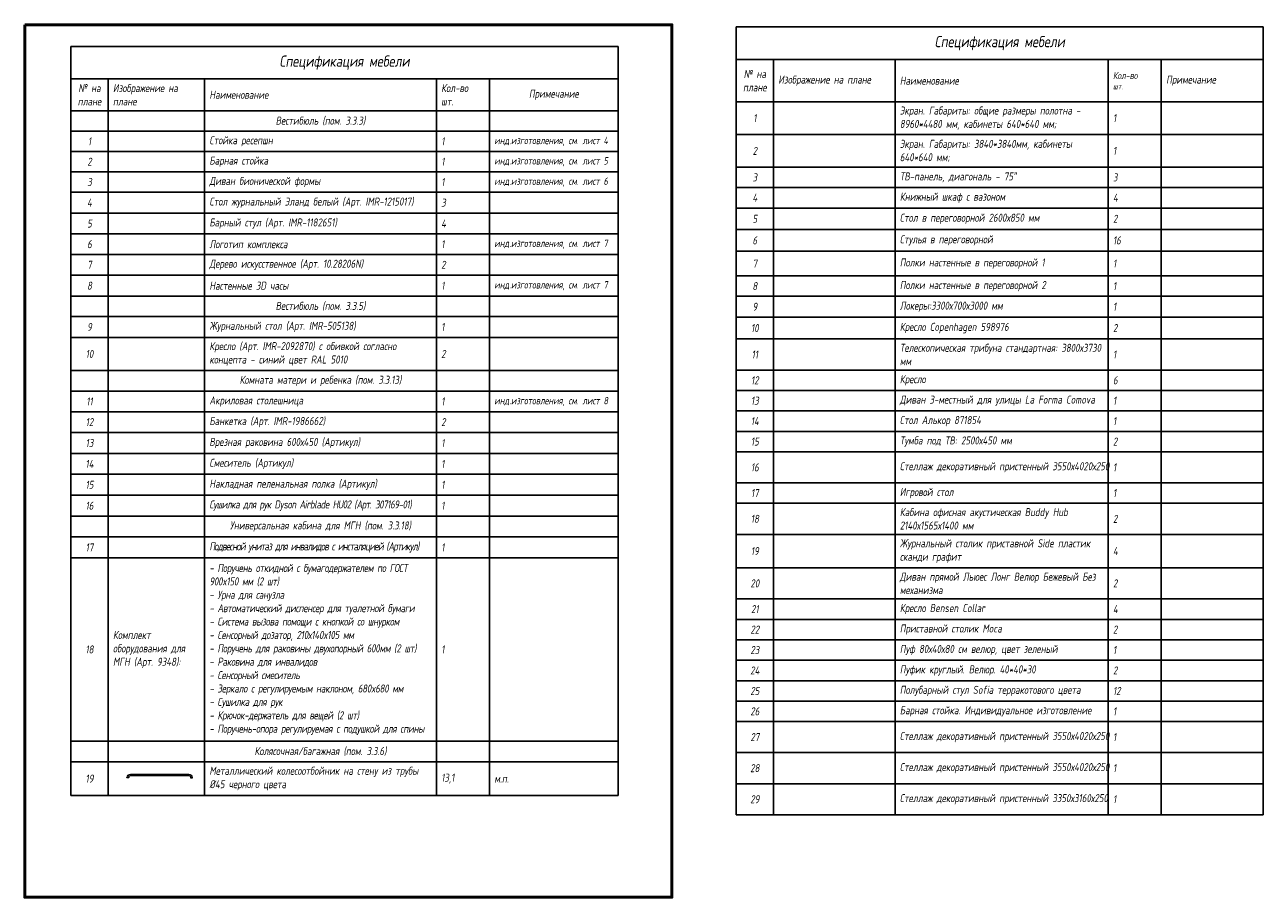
# Model space of a CAD drawing. Header units: millimetres. Extents: x 42571 to 146629, y -34435 to 73146.
# Tile 82 of 94: x 47557 to 86071, y 14760 to 41916. Entities that reach past the tile are written whole.
import ezdxf

# ---------------------------------------------------------------- set-up
doc = ezdxf.new("R2010")
doc.units = ezdxf.units.MM
doc.layers.add('meb', color=26, linetype='Continuous', lineweight=15)
doc.styles.add('fl_iso paper', font='isocpeur.ttf', dxfattribs={"width": 0.8, "oblique": 10})

# ---------------------------------------------------------------- blocks, each defined once
blk = doc.blocks.new('*T581')
at = {"color": 0, "linetype": 'ByBlock', "lineweight": -2, "transparency": 16777216}
for p, q in [((0, 0), (16389, 0)), ((0, 0), (0, -24525)), ((16389, 0), (16389, -24525)), ((0, -1018), (16389, -1018)), ((1159, -1018), (1159, -24525)), ((4938, -1018), (4938, -24525)), ((11567, -1018), (11567, -24525)), ((13220, -1018), (13220, -24525)), ((0, -2337), (16389, -2337)), ((0, -3354), (16389, -3354)), ((0, -4370), (16389, -4370)), ((0, -5004), (16389, -5004)), ((0, -5641), (16389, -5641)), ((0, -6313), (16389, -6313)), ((0, -6984), (16389, -6984)), ((0, -7756), (16389, -7756)), ((0, -8389), (16389, -8389)), ((0, -9039), (16389, -9039)), ((0, -9716), (16389, -9716)), ((0, -10686), (16389, -10686)), ((0, -11319), (16389, -11319)), ((0, -11956), (16389, -11956)), ((0, -12592), (16389, -12592)), ((0, -13229), (16389, -13229)), ((0, -14195), (16389, -14195)), ((0, -14832), (16389, -14832)), ((0, -15798), (16389, -15798)), ((0, -16840), (16389, -16840)), ((0, -17807), (16389, -17807)), ((0, -18443), (16389, -18443)), ((0, -19080), (16389, -19080)), ((0, -19716), (16389, -19716)), ((0, -20353), (16389, -20353)), ((0, -20989), (16389, -20989)), ((0, -21625), (16389, -21625)), ((0, -22592), (16389, -22592)), ((0, -23559), (16389, -23559)), ((0, -24525), (16389, -24525))]:
    blk.add_line(p, q, dxfattribs=at)
at = {"lineweight": 25, "transparency": 16777216, "style": 'fl_iso paper'}
for s, insert, char_height, width, attachment_point in [('Спецификация мебели', (8195, -509), 350, 16089.23, 5), ('№ на плане', (579, -1678), 250, 858.63, 5), ('Изображение на плане', (1309, -1678), 250, 3479.51, 4), ('Наименование  ', (5088, -1678), 250, 6328.4, 4), ('{\\H0.85714x;Кол-во\\H1.1667x;\\P\\H0.71429x;шт.}', (11717, -1678), 250, 1353.4, 4), ('Примечание', (13370, -1678), 250, 2869.29, 4), ('Экран. Габариты: общие размеры полотна - 8960*4480 мм, кабинеты 640*640 мм;', (5088, -2845), 250, 6328.4, 4), ('1', (579, -2845), 250, 858.63, 5), ('1', (11717, -2845), 250, 1353.4, 4), ('2', (579, -3862), 250, 858.63, 5), ('Экран. Габариты: 3840*3840мм, кабинеты 640*640 мм;', (5088, -3862), 250, 6328.4, 4), ('1', (11717, -3862), 250, 1353.4, 4), ('3', (579, -4687), 250, 858.63, 5), ('ТВ-панель, диагональ - 75”', (5088, -4687), 250, 6328.4, 4), ('3', (11717, -4687), 250, 1353.4, 4), ('4', (579, -5322), 250, 858.63, 5), ('Книжный шкаф с вазоном', (5088, -5322), 250, 6328.4, 4), ('4', (11717, -5322), 250, 1353.4, 4), ('5', (579, -5977), 250, 858.63, 5), ('Стол в переговорной 2600х850 мм', (5088, -5977), 250, 6328.4, 4), ('2', (11717, -5977), 250, 1353.4, 4), ('6', (579, -6649), 250, 858.63, 5), ('Стулья в переговорной ', (5088, -6649), 250, 6328.4, 4), ('16', (11717, -6649), 250, 1353.4, 4), ('7', (579, -7370), 250, 858.63, 5), ('Полки настенные в переговорной 1', (5088, -7370), 250, 6328.4, 4), ('1', (11717, -7370), 250, 1353.4, 4), ('8', (579, -8073), 250, 858.63, 5), ('Полки настенные в переговорной 2', (5088, -8073), 250, 6328.4, 4), ('1', (11717, -8073), 250, 1353.4, 4), ('9', (579, -8714), 250, 858.63, 5), ('Локеры:3300х700х3000 мм', (5088, -8714), 250, 6328.4, 4), ('1', (11717, -8714), 250, 1353.4, 4), ('10', (579, -9378), 250, 858.63, 5), ('Кресло Copenhagen 598976', (5088, -9378), 250, 6328.4, 4), ('2', (11717, -9378), 250, 1353.4, 4), ('Телескопическая трибуна стандартная: 3800х3730 мм', (5088, -10201), 250, 6328.4, 4), ('11', (579, -10201), 250, 858.63, 5), ('1', (11717, -10201), 250, 1353.4, 4), ('12', (579, -11003), 250, 858.63, 5), ('Кресло', (5088, -11003), 250, 6328.4, 4), ('6', (11717, -11003), 250, 1353.4, 4), ('13', (579, -11638), 250, 858.63, 5), ('Диван 3-местный для улицы La Forma Comova', (5088, -11638), 250, 6328.4, 4), ('1', (11717, -11638), 250, 1353.4, 4), ('14', (579, -12274), 250, 858.63, 5), ('Стол Алькор 871854', (5088, -12274), 250, 6328.4, 4), ('1', (11717, -12274), 250, 1353.4, 4), ('15', (579, -12910), 250, 858.63, 5), ('Тумба под ТВ: 2500х450 мм', (5088, -12910), 250, 6328.4, 4), ('2', (11717, -12910), 250, 1353.4, 4), ('Стеллаж декоративный пристенный 3550х4020х250', (5088, -13712), 250, 6328.4, 4), ('16', (579, -13712), 250, 858.63, 5), ('1', (11717, -13712), 250, 1353.4, 4), ('17', (579, -14514), 250, 858.63, 5), ('Игровой стол', (5088, -14514), 250, 6328.4, 4), ('1', (11717, -14514), 250, 1353.4, 4), ('Кабина офисная акустическая Buddy Hub 2140х1565х1400 мм', (5088, -15315), 250, 6328.4, 4), ('18', (579, -15315), 250, 858.63, 5), ('2', (11717, -15315), 250, 1353.4, 4), ('19', (579, -16319), 250, 858.63, 5), ('Журнальный столик приставной Side пластик сканди графит', (5088, -16319), 250, 6328.4, 4), ('4', (11717, -16319), 250, 1353.4, 4), ('Диван прямой Льюес Лонг Велюр Бежевый Без механизма', (5088, -17324), 250, 6328.4, 4), ('20', (579, -17324), 250, 858.63, 5), ('2', (11717, -17324), 250, 1353.4, 4), ('21', (579, -18125), 250, 858.63, 5), ('Кресло Bensen Collar', (5088, -18125), 250, 6328.4, 4), ('4', (11717, -18125), 250, 1353.4, 4), ('22', (579, -18762), 250, 858.63, 5), ('Приставной столик Moca', (5088, -18762), 250, 6328.4, 4), ('2', (11717, -18762), 250, 1353.4, 4), ('23', (579, -19398), 250, 858.63, 5), ('Пуф 80х40х80 см велюр, цвет зеленый', (5088, -19398), 250, 6328.4, 4), ('1', (11717, -19398), 250, 1353.4, 4), ('24', (579, -20034), 250, 858.63, 5), ('Пуфик круглый. Велюр. 40*40*30', (5088, -20034), 250, 6328.4, 4), ('2', (11717, -20034), 250, 1353.4, 4), ('Полубарный стул Sofia терракотового цвета', (5088, -20671), 250, 6328.4, 4), ('25', (579, -20671), 250, 858.63, 5), ('12', (11717, -20671), 250, 1353.4, 4), ('26', (579, -21307), 250, 858.63, 5), ('Барная стойка. Индивидуальное изготовление', (5088, -21307), 250, 6328.4, 4), ('1', (11717, -21307), 250, 1353.4, 4), ('27', (579, -22109), 250, 858.63, 5), ('Стеллаж декоративный пристенный 3550х4020х250', (5088, -22109), 250, 6328.4, 4), ('1', (11717, -22109), 250, 1353.4, 4), ('Стеллаж декоративный пристенный 3550х4020х250', (5088, -23075), 250, 6328.4, 4), ('28', (579, -23075), 250, 858.63, 5), ('1', (11717, -23075), 250, 1353.4, 4), ('Стеллаж декоративный пристенный 3350х3160х250', (5088, -24042), 250, 6328.4, 4), ('29', (579, -24042), 250, 858.63, 5), ('1', (11717, -24042), 250, 1353.4, 4)]:
    blk.add_mtext(s, dxfattribs=dict(at, insert=insert, char_height=char_height, width=width, attachment_point=attachment_point))
blk = doc.blocks.new('*T593')
at = {"color": 0, "linetype": 'ByBlock', "lineweight": -2, "transparency": 16777216}
for p, q in [((0, 0), (17020, 0)), ((0, 0), (0, -23304)), ((17020, 0), (17020, -23304)), ((0, -1000), (17020, -1000)), ((1159, -1000), (1159, -23304)), ((4159, -1000), (4159, -23304)), ((11367, -1000), (11367, -23304)), ((13020, -1000), (13020, -23304)), ((0, -2000), (17020, -2000)), ((0, -2633), (17020, -2633)), ((0, -3267), (17020, -3267)), ((0, -3900), (17020, -3900)), ((0, -4533), (17020, -4533)), ((0, -5183), (17020, -5183)), ((0, -5833), (17020, -5833)), ((0, -6467), (17020, -6467)), ((0, -7117), (17020, -7117)), ((0, -7767), (17020, -7767)), ((0, -8400), (17020, -8400)), ((0, -9050), (17020, -9050)), ((0, -10079), (17020, -10079)), ((0, -10729), (17020, -10729)), ((0, -11363), (17020, -11363)), ((0, -12013), (17020, -12013)), ((0, -12663), (17020, -12663)), ((0, -13313), (17020, -13313)), ((0, -13963), (17020, -13963)), ((0, -14613), (17020, -14613)), ((0, -15263), (17020, -15263)), ((0, -15913), (17020, -15913)), ((0, -21613), (17020, -21613)), ((0, -22263), (17020, -22263)), ((0, -23304), (17020, -23304))]:
    blk.add_line(p, q, dxfattribs=at)
at = {"lineweight": 25, "transparency": 16777216, "style": 'fl_iso paper'}
for s, insert, char_height, width, attachment_point in [('Спецификация мебели', (8510, -500), 350, 16719.94, 5), ('№ на плане', (579, -1500), 250, 858.63, 5), ('Изображение на плане', (1309, -1500), 250, 2700, 4), ('Кол-во\\Pшт.', (11517, -1500), 250, 1353.4, 4), ('Наименование  ', (4309, -1500), 250, 6907.91, 4), ('Примечание', (15020, -1500), 250, 3700, 5), ('Вестибюль (пом. 3.3.3)', (7763, -2317), 250, 6907.91, 5), ('инд.изготовления, см. лист 4', (13170, -2950), 230, 3700, 4), ('1', (579, -2950), 250, 858.63, 5), ('Стойка ресепшн', (4309, -2950), 250, 6907.91, 4), ('1', (11517, -2950), 250, 1353.4, 4), ('2', (579, -3583), 250, 858.63, 5), ('Барная стойка', (4309, -3583), 250, 6907.91, 4), ('1', (11517, -3583), 250, 1353.4, 4), ('инд.изготовления, см. лист 5', (13170, -3583), 230, 3700, 4), ('3', (579, -4217), 250, 858.63, 5), ('Диван бионической формы', (4309, -4217), 250, 6907.91, 4), ('1', (11517, -4217), 250, 1353.4, 4), ('инд.изготовления, см. лист 6', (13170, -4217), 230, 3700, 4), ('Стол журнальный Эланд белый (Арт. IMR-1215017)', (4309, -4858), 250, 6907.91, 4), ('4', (579, -4858), 250, 858.63, 5), ('3', (11517, -4858), 250, 1353.4, 4), ('5', (579, -5508), 250, 858.63, 5), ('Барный стул (Арт. IMR-1182651)', (4309, -5508), 250, 6907.91, 4), ('4', (11517, -5508), 250, 1353.4, 4), ('6', (579, -6150), 250, 858.63, 5), ('Логотип комплекса', (4309, -6150), 250, 6907.91, 4), ('1', (11517, -6150), 250, 1353.4, 4), ('инд.изготовления, см. лист 7', (13170, -6150), 230, 3700, 4), ('7', (579, -6792), 250, 858.63, 5), ('Дерево искусственное (Арт. 10.28206N)', (4309, -6792), 250, 6907.91, 4), ('2', (11517, -6792), 250, 1353.4, 4), ('8', (579, -7442), 250, 858.63, 5), ('Настенные 3D часы', (4309, -7442), 250, 6907.91, 4), ('1', (11517, -7442), 250, 1353.4, 4), ('инд.изготовления, см. лист 7', (13170, -7442), 230, 3700, 4), ('Вестибюль (пом. 3.3.5)', (7763, -8083), 250, 6907.91, 5), ('9', (579, -8725), 250, 858.63, 5), ('Журнальный стол (Арт. IMR-505138)', (4309, -8725), 250, 6907.91, 4), ('1', (11517, -8725), 250, 1353.4, 4), ('Кресло (Арт. IMR-2092870) с обивкой согласно концепта - синий цвет RAL 5010', (4309, -9565), 250, 6907.91, 4), ('10', (579, -9565), 250, 858.63, 5), ('2', (11517, -9565), 250, 1353.4, 4), ('Комната матери и ребенка (пом. 3.3.13)', (7763, -10404), 250, 6907.91, 5), ('инд.изготовления, см. лист 8', (13170, -11046), 230, 3700, 4), ('11', (579, -11046), 250, 858.63, 5), ('Акриловая столешница', (4309, -11046), 250, 6907.91, 4), ('1', (11517, -11046), 250, 1353.4, 4), ('12', (579, -11688), 250, 858.63, 5), ('Банкетка (Арт. IMR-1986662)', (4309, -11688), 250, 6907.91, 4), ('2', (11517, -11688), 250, 1353.4, 4), ('13', (579, -12338), 250, 858.63, 5), ('Врезная раковина 600х450 (Артикул)', (4309, -12338), 250, 6907.91, 4), ('1', (11517, -12338), 250, 1353.4, 4), ('14', (579, -12988), 250, 858.63, 5), ('Смеситель (Артикул)', (4309, -12988), 250, 6907.91, 4), ('1', (11517, -12988), 250, 1353.4, 4), ('15', (579, -13638), 250, 858.63, 5), ('Накладная пеленальная полка (Артикул)', (4309, -13638), 250, 6907.91, 4), ('1', (11517, -13638), 250, 1353.4, 4), ('16', (579, -14288), 250, 858.63, 5), ('{\\T0.9;Сушилка для рук Dyson Airblade HU02 (Арт. 307169-01)}', (4309, -14288), 250, 6907.91, 4), ('1', (11517, -14288), 250, 1353.4, 4), ('Универсальная кабина для МГН (пом. 3.3.18)', (7763, -14938), 250, 6907.91, 5), ('{\\T0.95;- \\C0;Поручень откидной с бумагодержателем по ГОСТ 900x150 мм (2 шт)\\P- Урна для санузла\\P- Автоматический диспенсер для туалетной бумаги\\P- \\C256;Система вызова помощи с кнопкой со шнурком \\P- Сенсорный дозатор, 210х140x105 мм\\P- Поручень для раковины двухопорный 600мм (2 шт)\\P- \\C256;\\c0;Раковина для инвалидов\\P- \\C0;Сенсорный смеситель\\P- Зеркало с регулируемым наклоном\\C256;, 680x680 мм\\C0;\\P- \\C256;\\c0;Сушилка для рук\\P- Крючок-держатель для вещей (2 шт)\\P- \\C0;Поручень-опора регулируемая с подушкой для спины}', (4309, -18763), 250, 6907.91, 4), ('{\\T0.85;Подвесной унитаз для инвалидов с инсталяцией (Артикул)}', (4309, -15588), 250, 6907.91, 4), ('17', (579, -15588), 250, 858.63, 5), ('1', (11517, -15588), 250, 1353.4, 4), ('Комплект оборудования для МГН (Арт. 9348):', (1309, -18763), 250, 2700, 4), ('18', (579, -18763), 250, 858.63, 5), ('1', (11517, -18763), 250, 1353.4, 4), ('Колясочная/багажная (пом. 3.3.6)', (7763, -21938), 250, 6907.91, 5), ('19', (579, -22783), 250, 858.63, 5), ('Металлический колесоотбойник на стену из трубы %%C45 черного цвета ', (4309, -22783), 250, 6907.91, 4), ('13,1', (11517, -22783), 250, 1353.4, 4), ('м.п.', (13170, -22783), 250, 3700, 4)]:
    blk.add_mtext(s, dxfattribs=dict(at, insert=insert, char_height=char_height, width=width, attachment_point=attachment_point))

msp = doc.modelspace()

# ---------------------------------------------------------------- linework, layer by layer
at = {"color": 1, "lineweight": 50}
msp.add_lwpolyline([(47556.5, 41915.5), (67681.4, 41915.5), (67681.4, 14760.4), (47556.5, 14760.4)], close=True, dxfattribs=at)
at = {"layer": 'meb', "color": 1, "linetype": 'ByBlock', "true_color": 0xff1f1f}
msp.add_line((50845.3, 18548.1), (52657.2, 18548.1), dxfattribs=at)
for points in [[(50792.7, 18488.1), (50792.7, 18481.9), (50730.2, 18481.9), (50730.2, 18488.1)], [(52709.7, 18488.1), (52709.7, 18481.9), (52772.2, 18481.9), (52772.2, 18488.1)]]:
    msp.add_lwpolyline(points, close=True, dxfattribs=at)
for points in [[(50740.3, 18488.1, -0.4142181), (50845.3, 18593.1), (52657.2, 18593.1, -0.4142136), (52762.2, 18488.1, -0.4142136)], [(50785.3, 18488.1, -0.4142181), (50845.3, 18548.1), (52657.2, 18548.1, -0.4142136), (52717.2, 18488.1, 0)]]:
    msp.add_lwpolyline(points, format="xyb", dxfattribs=at)

# ---------------------------------------------------------------- block references
for name, p in [('*T581', (69682, 41852.9)), ('*T593', (48990.1, 41236.1))]:
    msp.add_blockref(name, p)

doc.saveas('drawing.dxf')
